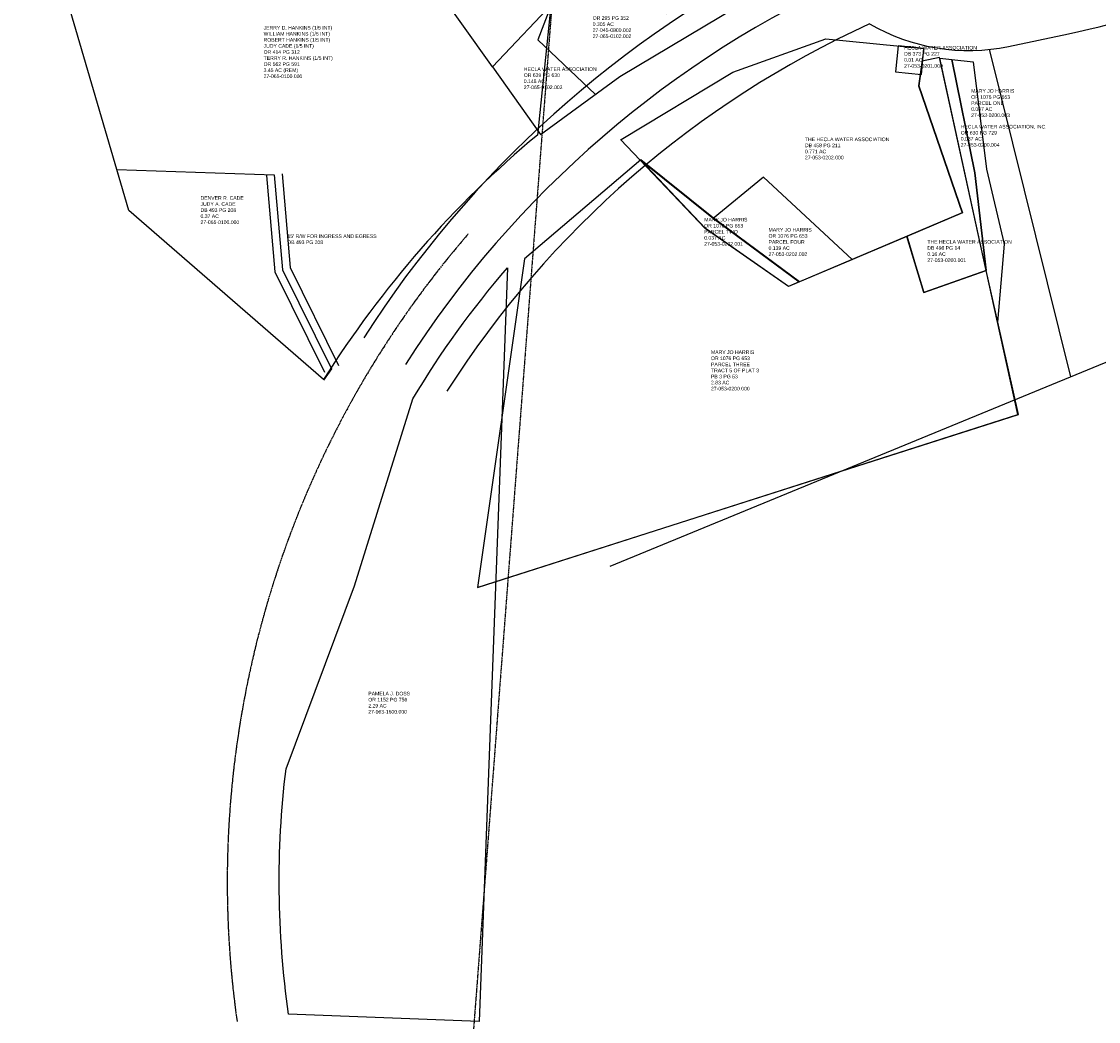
# Model space of a CAD drawing. Extents: x 1926895 to 1928846, y 198762 to 200693.
# Tile 1 of 3: x 1926895 to 1927931, y 198762 to 199724. Entities that reach past the tile are written whole.
import ezdxf

# ---------------------------------------------------------------- set-up
doc = ezdxf.new("R2010")
doc.units = 0
doc.header["$MEASUREMENT"] = 0
doc.linetypes.add('CL', pattern=[2, 0.3, -0.15, 1.4, -0.15])
doc.linetypes.add('OhDOT_USTN2', pattern=[0.11, 0.069, -0.041])
for name, color, linetype in [('DV_X_Property_Line', 7, 'Continuous'), ('DV_X_Section_VMS_Line', 6, 'OhDOT_USTN2'), ('RW_X_CL', 6, 'CL')]:
    doc.layers.add(name, color=color, linetype=linetype)
doc.styles.get("Standard").update_dxf_attribs({"font": 'arial.ttf'})

# ---------------------------------------------------------------- blocks, each defined once
blk = doc.blocks.new('A$Ceb31a237')
at = {"layer": 'DV_X_Property_Line', "color": 1}
for p, q in [((651.4, 458.8), (709.3, 469.2)), ((702.3, 139.3), (632.9, 456.5)), ((1486.7, 436.5), (253.7, -30.7))]:
    blk.add_line(p, q, dxfattribs=at)
for centre, radius, start, end in [((578, 1203.8), 746.2, 280.135, 304.8181), ((889.7, -392.8), 1047.4, 114.8159, 145.8065), ((889.7, -392.8), 999.9, 112.503, 145.8065), ((889.7, -392.8), 952.4, 112.9478, 145.8065), ((618.1, 645), 189.2, 238.1984, 280.135)]:
    blk.add_arc(centre, radius, start, end, dxfattribs=at)

msp = doc.modelspace()

# ---------------------------------------------------------------- linework, layer by layer
at = {"layer": 'DV_X_Property_Line'}
for p, q in [((1927405, 199740.9), (1927391.7, 199706.6)), ((1927391.7, 199706.6), (1927447.3, 199654.2))]:
    msp.add_line(p, q, dxfattribs=at)
for points in [[(1926933.1, 200314.2), (1927325.6, 200125.6, -0.060945), (1927436.6, 200054.4), (1927391.4, 199615.1, 0.078609), (1927185.7, 199379.8), (1926998.4, 199542.4), (1926911.6, 199838.6), (1926895.1, 199850.8), (1926932.5, 200313.4)], [(1927362.6, 199487.3), (1927335.4, 198762.1), (1927152, 198769, -0.065516), (1927149.6, 199005.1), (1927215.5, 199181.4), (1927271.5, 199361.1, -0.043058), (1927362.6, 199487.3)]]:
    msp.add_lwpolyline(points, format="xyb", dxfattribs=at)
for points in [[(1927259.7, 199805.3), (1927487.8, 200008.5), (1927506.4, 199991.7), (1927549.4, 199932.5), (1927475.9, 199815.7), (1927348.1, 199680.8)], [(1927735.9, 199675.9), (1927760.8, 199673.5), (1927763.2, 199698.4), (1927738.4, 199700.8)]]:
    msp.add_lwpolyline(points, close=True, dxfattribs=at)
for points in [[(1927394.4, 199615.5), (1927470.8, 199671.5), (1927584.3, 199739.1), (1927531, 199760.2), (1927475.9, 199815.7), (1927348.1, 199680.8), (1927394.4, 199615.5)], [(1927472.1, 199610.8), (1927579.3, 199675.7), (1927669, 199707.6), (1927763.2, 199698.4), (1927758.2, 199662.5), (1927800.1, 199540.2), (1927633.1, 199469.3), (1927552.7, 199525), (1927471.3, 199610.9)], [(1927800.3, 199540.3), (1927746.9, 199517.6), (1927763.2, 199463.4), (1927823.3, 199484.6), (1927778.4, 199689.7), (1927761.7, 199686.3), (1927758.4, 199662.6), (1927800.3, 199540.3)], [(1927823.2, 199484.6), (1927778.5, 199689), (1927790.1, 199687.8), (1927812.1, 199578.8), (1927823.2, 199484.6)], [(1927823.2, 199484.6), (1927812.1, 199578.8), (1927790.1, 199687.8), (1927810.5, 199685.6), (1927823.6, 199582.2), (1927840.4, 199510.1), (1927834.1, 199435.1), (1927823.2, 199484.6)], [(1927334.5, 199179.9), (1927854.3, 199346.3), (1927834.3, 199435.1), (1927823.1, 199484.6), (1927763.2, 199463.4), (1927747, 199517.7), (1927694.6, 199495.4), (1927643.5, 199473.8), (1927560.9, 199535), (1927491, 199591.3), (1927379, 199496), (1927333.9, 199179.8)], [(1927633.1, 199469.3), (1927553.2, 199525.1), (1927490.8, 199591), (1927560.7, 199534.7), (1927643.3, 199473.7), (1927633.1, 199469.3)], [(1927185.7, 199379.8), (1926998.4, 199542.4), (1926986.8, 199582), (1927138.3, 199576.9), (1927146.1, 199485.5), (1927193.4, 199390.1), (1927185.6, 199379.2)], [(1927130.8, 199576.3), (1927138.7, 199483.4), (1927186.7, 199386.8)], [(1927138.3, 199576.9), (1927146.1, 199485.5), (1927193.4, 199390.1)], [(1927145.8, 199577.6), (1927153.4, 199487.5), (1927200.2, 199393.4)], [(1927694.3, 199495.4), (1927608.9, 199574.5), (1927560.6, 199534.8)], [(1927333.9, 199179.5), (1927853.6, 199346.3), (1927823.3, 199484.6), (1927763.2, 199463.4), (1927746.9, 199517.6), (1927633.1, 199469.3)]]:
    msp.add_lwpolyline(points, dxfattribs=at)
at = {"layer": 'DV_X_Section_VMS_Line'}
msp.add_xline((1927525.9, 201317.8), (-0.076221, -0.997091), dxfattribs=at)
at = {"layer": 'RW_X_CL'}
msp.add_arc((1928047.9, 198896.3), 954.9, 139.2322, 188.0879, dxfattribs=at)

# ---------------------------------------------------------------- block references
at = {"layer": 'DV_X_Property_Line', "rotation": 1.613597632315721}
msp.add_blockref('A$Ceb31a237', (1927206.5, 199223.5), dxfattribs=at)

# ---------------------------------------------------------------- texts
at = {"layer": 'DV_X_Property_Line', "char_height": 3.5, "attachment_point": 1}
for s, insert in [('HECLA WATER ASSOCIATION, INC.\\POR 295 PG 352\\P0.305 AC\\P27-045-0800.002\\P27-065-0102.002', (1927444.6, 199735.3)), ('JERRY D. HANKINS (1/5 INT)\\PWILLIAM HANKINS (1/5 INT)\\PROBERT HANKINS (1/5 INT)\\PJUDY CADE (1/5 INT)\\POR 414 PG 312\\PTERRY R. HANKINS (1/5 INT)\\POR 562 PG 591\\P3.45 AC (REM)\\P27-065-0100.000', (1927128, 199720.1)), ('HECLA WATER ASSOCIATION\\PDB 373 PG 227\\P0.01 AC\\P27-053-0201.000', (1927744.2, 199700.9)), ('HECLA WATER ASSOCIATION\\POR 639 PG 630\\P0.148 AC\\P27-065-0102.002', (1927378.3, 199680.3)), ('MARY JO HARRIS\\POR 1076 PG 653\\PPARCEL ONE\\P0.047 AC\\P27-053-0200.003', (1927808.7, 199659.3)), ('HECLA WATER ASSOCIATION, INC.\\POR 630 PG 729\\P0.037 AC\\P27-053-0200.004', (1927798.7, 199624.9)), ('THE HECLA WATER ASSOCIATION\\PDB 458 PG 211\\P0.771 AC\\P27-053-0202.000', (1927648.8, 199612.7)), ('DENVER R. CADE\\PJUDY A. CADE\\PDB 493 PG 208\\P0.37 AC\\P27-065-0100.000', (1927067.3, 199556.3)), ('MARY JO HARRIS\\POR 1076 PG 653\\PPARCEL TWO\\P0.037 AC\\P27-053-0202.001', (1927551.9, 199535.4)), ("15' R/W FOR INGRESS AND EGRESS\\PDB 493 PG 208", (1927151, 199519.5)), ('MARY JO HARRIS\\POR 1076 PG 653\\PPARCEL FOUR\\P0.139 AC\\P27-053-0202.002', (1927613.8, 199525.6)), ('THE HECLA WATER ASSOCIATION\\PDB 498 PG 14\\P0.16 AC\\P27-053-0200.001', (1927766.6, 199514)), ('MARY JO HARRIS\\POR 1076 PG 653\\PPARCEL THREE\\PTRACT 5 OF PLAT 3\\PPB 3 PG 53\\P2.83 AC\\P27-053-0200.000', (1927558.4, 199407.8)), ('PAMELA J. DOSS\\POR 1152 PG 756\\P2.29 AC\\P27-063-1600.000', (1927228.7, 199079.3))]:
    msp.add_mtext(s, dxfattribs=dict(at, insert=insert))

doc.saveas('drawing.dxf')
